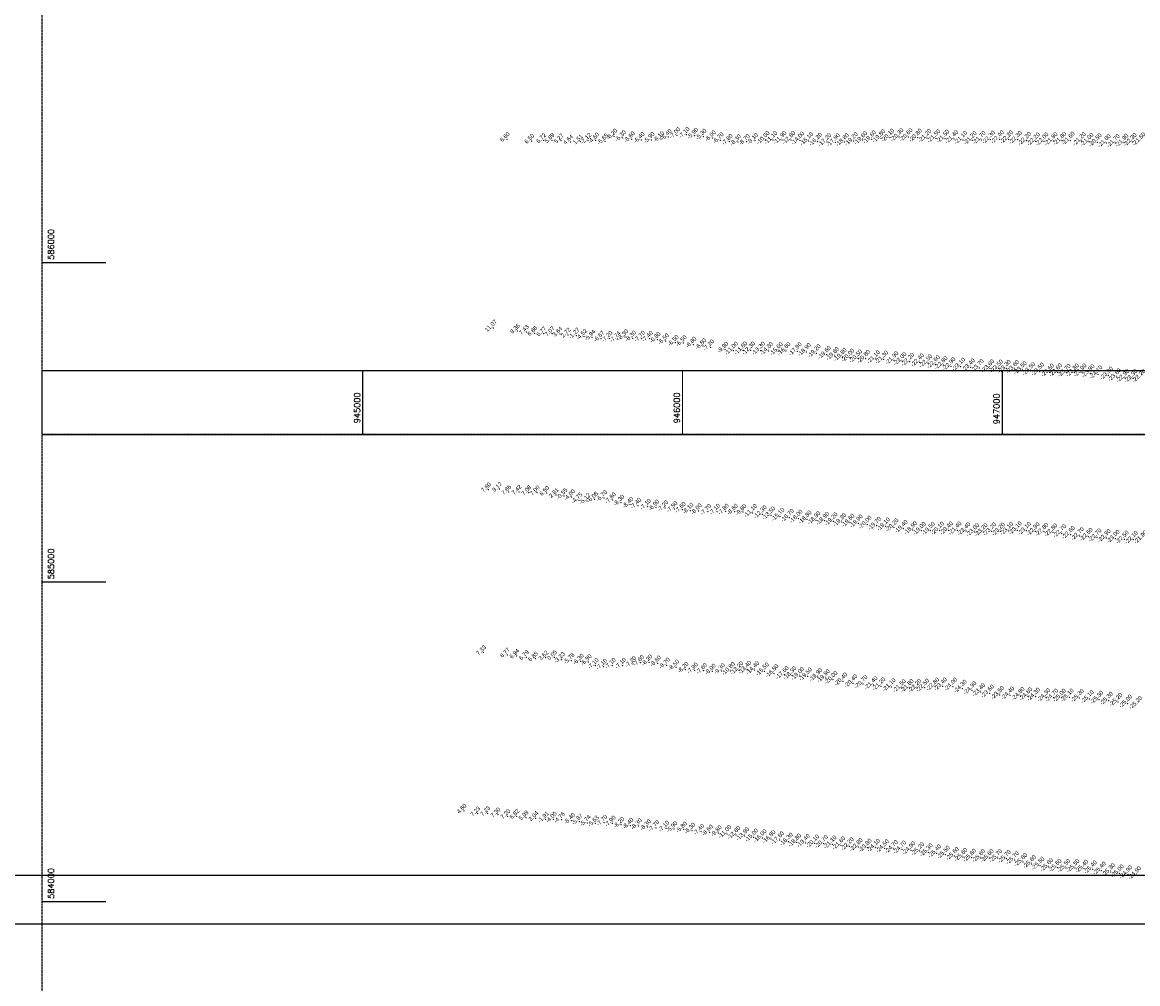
# Model space of a CAD drawing. Header units: feet. Extents: x 923032 to 950902, y 470215 to 606658.
# Tile 57 of 66: x 943935 to 947424, y 583743 to 586752. Entities that reach past the tile are written whole.
import ezdxf
from ezdxf.enums import TextEntityAlignment as Align

# ---------------------------------------------------------------- set-up
doc = ezdxf.new("R2010")
doc.units = ezdxf.units.FT
doc.header["$MEASUREMENT"] = 0
doc.header["$XCLIPFRAME"] = 0
doc.header["$PDSIZE"] = 100
doc.linetypes.add('DASHED', pattern=[0.75, 0.5, -0.25])
doc.linetypes.add('DASHED2', pattern=[0.375, 0.25, -0.125])
doc.layers.add('ALIGNSPACE-24x36', color=1, linetype='DASHED2', plot=False)
for name, color, linetype in [('ELEV8', 7, 'Continuous'), ('GRID-LABELS-X', 7, 'Continuous'), ('GRID-LABELS-Y', 7, 'Continuous'), ('GRID-TICKS-X', 7, 'Continuous'), ('GRID-TICKS-Y', 7, 'Continuous'), ('MATCHLINE', 7, 'DASHED'), ('POINTS8', 7, 'Continuous')]:
    doc.layers.add(name, color=color, linetype=linetype)
doc.layers.add('MrSID', color=251, linetype='Continuous', transparency=0.2)
doc.styles.add('MM-STANDARD', font='txt', dxfattribs={"height": 1})
doc.styles.get("Standard").update_dxf_attribs({"font": 'simplex.shx'})
picture_1 = doc.add_image_def('image7.sid', size_in_pixel=(6310, 6971))
picture_2 = doc.add_image_def('image8.sid', size_in_pixel=(6313, 6971))

msp = doc.modelspace()

# ---------------------------------------------------------------- linework, layer by layer
at = {"layer": 'ALIGNSPACE-24x36'}
for points in [[(943996.9, 589718.3), (950897.1, 589718.3), (950897.1, 585462.5), (943996.9, 585462.5)], [(943996.9, 585662.5), (950897.1, 585662.5), (950897.1, 581406.7), (943996.9, 581406.7)]]:
    msp.add_lwpolyline(points, close=True, dxfattribs=at)
at = {"layer": 'GRID-TICKS-X', "const_width": 4, "flags": 128}
for points in [[(945000, 585662.5), (945000, 585462.5)], [(946000, 585662.5), (946000, 585462.5)], [(947000, 585662.5), (947000, 585462.5)]]:
    msp.add_lwpolyline(points, dxfattribs=at)
at = {"layer": 'GRID-TICKS-Y', "const_width": 4, "flags": 128}
for points in [[(943996.9, 586000), (944196.9, 586000)], [(943996.9, 585000), (944196.9, 585000)], [(943996.9, 584000), (944196.9, 584000)]]:
    msp.add_lwpolyline(points, dxfattribs=at)
at = {"layer": 'MATCHLINE'}
for p, q in [((943996.9, 585662.5), (949996.9, 585662.5)), ((943996.9, 585462.5), (949996.9, 585462.5))]:
    msp.add_line(p, q, dxfattribs=at)
at = {"layer": 'POINTS8', "color": 250, "linetype": 'Continuous', "lineweight": 0, "transparency": 33554687}
for p in [(945451.5, 586386.1, 6.6), (945786, 586394.6, -6.2), (945813.2, 586389.9, -6.3), (945840.9, 586386.2, -6.6), (945932.5, 586387.1, -6.1), (945956, 586393.3, -6.4), (945982.8, 586398.7, -7), (946011.8, 586399.8, -7.1), (946038.4, 586397.4, -5.9), (946064.9, 586394.5, -5.3), (946093.9, 586389.4, -6), (946591.7, 586385.9, -19.6), (946620.3, 586389.1, -19.8), (946648.8, 586391.3, -20.1), (946677.3, 586392.9, -20.3), (946705.8, 586392.5, -20.6), (946735.4, 586391.2, -20.8), (946764.3, 586390.3, -21.2), (946792.4, 586389.2, -21.5), (946820.9, 586388.2, -21.5), (946848.5, 586386.5, -21.4), (946991.4, 586386, -22.4), (947019.9, 586385.8, -22.2), (945528.1, 586380.6, 6.5), (945565.3, 586382.4, 6.7), (945591.4, 586382.9, 5.9), (945620.3, 586381.4, 5.3), (945649.8, 586377.8, 4.6), (945680, 586378.7, 1.5), (945704.7, 586381.4, -2.1), (945728.7, 586382.6, -4.6), (945757.4, 586379.4, -5.6), (945871.3, 586384.1, -6.4), (945902.5, 586384.1, -5.9), (946118.4, 586383, -6.7), (946146.7, 586378, -7.8), (946173, 586376.9, -8.3), (946200.2, 586377.9, -8.7), (946226.3, 586381, -9.1), (946258.5, 586383.7, -10), (946282.6, 586383.6, -11.1), (946311.3, 586383.9, -11.9), (946338.9, 586383.6, -12.8), (946367.1, 586382.3, -14), (946394.7, 586380.5, -15.1), (946422.6, 586378.3, -16.2), (946451.4, 586377, -17.2), (946478.4, 586376.7, -17.9), (946506.4, 586377.5, -18.8), (946534.8, 586380.1, -19.2), (946563.7, 586383.1, -19.6), (946876.8, 586384.1, -21.1), (946906.2, 586382.8, -21.2), (946934.2, 586383.8, -21.7), (946963.1, 586385, -22.3), (947047.8, 586384.2, -22.3), (947076.1, 586381, -22.2), (947104.1, 586379.3, -22.2), (947130.9, 586379.5, -22), (947159.3, 586380.2, -21.9), (947186.5, 586381.2, -21.8), (947212.7, 586381.8, -21.6), (947247.5, 586380.2, -21.2), (947271.6, 586377.9, -21), (947297.2, 586376.5, -20.5), (947325.6, 586374.2, -21), (947353.7, 586374.2, -21.7), (947380.9, 586375.4, -21.9), (947406.6, 586377.4, -22.3), (945407.9, 585795.3, 11.1), (945483.5, 585786.2, 8.4), (945511.4, 585782.6, 7.4), (945537.3, 585779.1, 6.9), (945565.5, 585777.3, 6.8), (945592, 585777.9, 7.1), (945616.3, 585776.9, 3.6), (945642.1, 585773.8, 2.7), (945667.7, 585771.7, -1.3), (945691.6, 585768.2, -4.5), (945717.4, 585765.6, -5.9), (945745.4, 585762.1, -6.7), (945770.8, 585761.6, -7.2), (945796.1, 585760.9, -7.7), (945820.1, 585766.6, -8.3), (945844.2, 585763, -8.3), (945872.7, 585762.3, -7.7), (945896.9, 585761.9, -7.4), (945921.2, 585759, -6.8), (945947.3, 585754.1, -6.5), (945977.8, 585749.3, -6.5), (946002.8, 585748.3, -6.5), (946033.4, 585743.6, -6.8), (946064.1, 585738.5, -6.8), (946088.5, 585735, -7.2), (946133, 585727.8, -9.9), (946159.4, 585724.7, -11), (946188.8, 585725.4, -11.6), (946213.3, 585725.2, -12.3), (946243.9, 585724.7, -13.3), (946269.5, 585723.7, -14.3), (946299.9, 585722.9, -15.6), (946323.9, 585723.3, -16.6), (946359.1, 585722.4, -17.9), (946387.6, 585720.5, -18.9), (946418.6, 585716.4, -19.2), (946450.3, 585711.6, -19.6), (946475.7, 585708.1, -19.6), (946499.6, 585704.7, -19.8), (946523.7, 585702.8, -20), (946548.4, 585700.1, -20.5), (946572.8, 585698.9, -20.8), (946603.7, 585697.8, -21.1), (946629.4, 585696.9, -21.3), (946661.6, 585694.4, -21.9), (946686.6, 585692, -22), (946710.8, 585689.9, -22.2), (946741.5, 585688.2, -22.4), (946767.3, 585685.4, -22.5), (946791.1, 585682, -22.6), (946815.2, 585679.1, -22.8), (946839.9, 585675.6, -22.9), (946870.3, 585674.6, -23.1), (946900.7, 585672.2, -23.4), (946928.5, 585670.3, -23.7), (946961.5, 585669.2, -23.6), (946988.7, 585668.6, -23.5), (947012.8, 585667.8, -23.3), (947038.9, 585667, -23.6), (947062.8, 585663.8, -23.5), (947089.1, 585660.7, -23.5), (947117.2, 585659, -23.5), (947148.2, 585656.1, -23.6), (947173.2, 585656.7, -23.6), (947200.2, 585655.3, -23.7), (947225.8, 585656.4, -23.8), (947249.8, 585656.2, -23.9), (947275, 585653.9, -23.9), (947299.6, 585650.1, -24.1), (947332.2, 585646.8, -23.9), (947357.5, 585641.7, -23.6), (947383.4, 585638.8, -22.9), (947409, 585638.1, -22.3), (945392.8, 585289.8, 7.6), (945427.1, 585291.2, 9.1), (945456, 585281.8, 7.9), (945488.3, 585282.2, 7.4), (945518.5, 585280.4, 7.1), (945545.1, 585280, 7), (945574.9, 585278.7, 6.5), (945604.8, 585272.2, 2.8), (945629.7, 585269.6, -0.6), (945653.6, 585265.9, -4), (945676.6, 585256, -4.8), (945701.4, 585254.1, -5.1), (945725.5, 585259, -6.1), (945754.1, 585263.4, -6.7), (945781.4, 585256.5, -7.6), (945807.7, 585249.1, -8.3), (945836.2, 585242, -8.4), (945860.5, 585239.5, -7.4), (945891, 585236.4, -7.1), (945917.3, 585233.9, -6.9), (945945.4, 585231.7, -7.2), (945974.1, 585228.5, -7.5), (945999.8, 585227, -7.6), (946024.1, 585224.1, -8.1), (946050.1, 585222.1, -8), (946079.4, 585220.2, -7.7), (946107.3, 585220.9, -7.1), (946134.4, 585221.1, -7.8), (946162.8, 585221, -8.6), (946189.6, 585219.6, -9.8), (946219.2, 585216.4, -11.1), (946249.5, 585212.6, -12.3), (946276.3, 585208.9, -13.5), (946305, 585204.8, -15.1), (946334.4, 585201.7, -16.7), (946361.8, 585199, -18), (946389.8, 585196.2, -18.8), (946417.6, 585193.8, -18.9), (946444.7, 585192.3, -18.9), (946471.2, 585190.3, -19.2), (946497.9, 585188, -19.3), (946524.2, 585186.2, -19.6), (946549.9, 585183.9, -19.9), (946577.6, 585180.2, -20), (946607.2, 585176.3, -19.7), (946634.8, 585174.6, -19.1), (946661.8, 585171.6, -20.2), (946690.5, 585166.9, -19.4), (946719.8, 585162.8, -18.9), (946747.1, 585160.9, -19), (946775.5, 585160.6, -19.5), (946804.1, 585161.2, -20.1), (946831.8, 585162.1, -20.4), (946859, 585161.9, -21.4), (946886.7, 585159.5, -22.4), (946914.1, 585156.7, -23), (946940.6, 585156.8, -23.2), (946967.1, 585159, -23.2), (946994.1, 585158.7, -23.2), (947020.3, 585160.4, -23.1), (947047.1, 585162, -23.1), (947075.6, 585160.7, -23.1), (947103.3, 585159.1, -22.9), (947130.4, 585157.6, -22.8), (947158.5, 585155.8, -22.8), (947186.2, 585153.2, -22.7), (947213.5, 585148.3, -22.6), (947242, 585144.2, -22.7), (947269.1, 585142.2, -22.5), (947296.6, 585139.9, -22.7), (947325.4, 585138.2, -22.9), (947353.5, 585135.9, -23), (947381.6, 585133.5, -22.5), (947410.1, 585132.6, -22.1), (945377.5, 584780, 7.3), (945451.6, 584772.4, 6.8), (945481.4, 584769, 6.9), (945511.4, 584764.8, 6.8), (945539.8, 584760.4, 6.8), (945572.1, 584763.4, 3.6), (945599.1, 584764.4, 0), (945622.3, 584757, -3.2), (945651.9, 584754.1, -5.8), (945681, 584751.8, -6.3), (945705.7, 584750, -6.9), (945869.4, 584747.5, -7.6), (945895.4, 584749.1, -8.2), (945922.3, 584746.2, -8.6), (945727.5, 584738.2, -7.1), (945753.7, 584735.8, -7.1), (945780.9, 584738.7, -7.1), (945813.1, 584738.8, -7.1), (945844.6, 584744, -7.2), (945950.2, 584739.4, -8.7), (945979.5, 584733.3, -8.5), (946008.4, 584726.2, -8.2), (946037.6, 584724.1, -7.9), (946066.6, 584722.5, -7.6), (946093.7, 584720.5, -8), (946122.3, 584721.7, -9.3), (946150, 584722.2, -10.8), (946176.7, 584724.4, -12.2), (946201.2, 584726, -13.4), (946226.1, 584724.8, -14.4), (946256.3, 584720.6, -15.5), (946286.4, 584714.9, -16.5), (946318.3, 584709.9, -17.6), (946342.4, 584708.7, -18.3), (946366.6, 584706.5, -19), (946391.1, 584705, -19.5), (946423.1, 584703.2, -19.9), (946447.2, 584699.6, -19.9), (946471, 584694.6, -20), (946501.9, 584689.1, -20.4), (946533.3, 584683.6, -20.4), (946564.6, 584681.1, -20.7), (946596.3, 584677.6, -21.4), (946620.9, 584674.1, -21.2), (946652.8, 584671.7, -21.1), (946684.6, 584668.6, -21.5), (946709.2, 584669.2, -21.8), (946733.4, 584668.9, -22.2), (946757.6, 584670.1, -22.5), (946789.1, 584673.4, -22.8), (946813.4, 584673.7, -23.4), (946845.5, 584673.3, -24), (946875.2, 584666.9, -24.3), (946905.6, 584661.7, -24.3), (946932.9, 584656.1, -23.4), (946960.2, 584651.6, -23.6), (946991.8, 584646.9, -23.5), (947023.7, 584645.7, -24.4), (947056.1, 584643.9, -24.8), (947080.2, 584643.1, -24.6), (947104.3, 584641.8, -24.3), (947136.4, 584639.7, -24.3), (947161.2, 584638.7, -24.7), (947185.3, 584638.5, -25), (947209.5, 584639.1, -25.1), (947241.4, 584637.9, -25.3), (947272.5, 584634.3, -25.1), (947302.6, 584632.5, -25.3), (947332.3, 584629.1, -25.3), (947361.9, 584625.3, -25.2), (947392.4, 584620.1, -25), (945316.4, 584284.3, 4.6), (945359.1, 584275.5, 7.2), (945390.1, 584276.7, 7.2), (945422.4, 584272.4, 7.3), (945453.3, 584267.4, 7.2), (945481.6, 584267.4, 6.8), (945510.3, 584263.3, 6), (945541.2, 584261, 2), (945572, 584258, -1.9), (945596.3, 584257.4, -4), (945621.9, 584256.3, -4.8), (945653.6, 584253.1, -5.4), (945677.4, 584250.6, -5.9), (945702.4, 584246.6, -5.7), (945727.7, 584245.2, -5.6), (945754.5, 584247.3, -7.7), (945780.7, 584244.8, -7.9), (945807.8, 584240.9, -8.2), (945836.3, 584238.1, -8.4), (945862.6, 584236.5, -8.3), (945890.8, 584233.2, -8.3), (945917.2, 584230.5, -7.7), (945948.7, 584229.2, -7.1), (945973.7, 584227.3, -5.9), (946003.3, 584226.2, -5.8), (946029.6, 584222.7, -6.3), (946057.7, 584218.9, -7.4), (946084.7, 584216.7, -8.6), (946112.5, 584214.6, -9.8), (946138.9, 584212.2, -11), (946167.2, 584208.7, -12.6), (946194.7, 584205.1, -13.9), (946222.4, 584201.1, -15), (946249.2, 584198.8, -16), (946276.9, 584196.1, -16.9), (946303.8, 584192.6, -17.6), (946331.2, 584188.2, -18.3), (946357.2, 584185.4, -18.8), (946384.7, 584184, -19.4), (946413.7, 584182.4, -20.1), (946440.9, 584181.1, -20.7), (946468, 584179.3, -21.1), (946495.4, 584176.8, -21.6), (946521.9, 584173.6, -22.2), (946549.8, 584171.2, -22.8), (946577.9, 584169.4, -23.8), (946603.8, 584169, -24.1), (946631.9, 584167.1, -24.5), (946659.9, 584165, -24.7), (946685.9, 584163.4, -24.7), (946714.2, 584160.9, -24.9), (946742.1, 584158.3, -25.2), (946768.7, 584154.8, -25.3), (946795, 584151.4, -25.4), (946822.1, 584147.4, -25.5), (946850.5, 584143.2, -25.6), (946877.1, 584140.3, -25.6), (946904.3, 584138, -25.6), (946932.6, 584136.9, -25.6), (946959.4, 584137.1, -25.6), (946986, 584136.7, -25.7), (947012.9, 584134.2, -25.7), (947038.4, 584130, -25.7), (947064.5, 584124.2, -25.6), (947091.8, 584118.1, -25.6), (947118.3, 584112.8, -25.5), (947145.4, 584108.4, -25.6), (947171.7, 584106.4, -25.6), (947198.9, 584105.7, -25.5), (947227.6, 584105.4, -25.5), (947255.6, 584103.5, -25.4), (947282.2, 584101, -25.4), (947310.1, 584097.4, -25.4), (947338.8, 584092.8, -25.3), (947366.2, 584088.7, -25), (947393.3, 584085.7, -24.9), (947420.4, 584083.2, -24.9)]:
    msp.add_point(p, dxfattribs=at)

# ---------------------------------------------------------------- texts
at = {"layer": 'ELEV8', "color": 18, "true_color": 0x000000, "transparency": 33554687, "style": 'MM-STANDARD'}
for s, p in [('-7.00', (945982.8, 586398.7, -7)), ('-7.10', (946011.8, 586399.8, -7.1)), ('-5.90', (946038.4, 586397.4, -5.9)), ('-20.30', (946677.3, 586392.9, -20.3)), ('-20.60', (946705.8, 586392.5, -20.6)), ('6.60', (945451.5, 586386.1, 6.6)), ('6.50', (945528.1, 586380.6, 6.5)), ('6.72', (945565.3, 586382.4, 6.7)), ('5.89', (945591.4, 586382.9, 5.9)), ('5.27', (945620.3, 586381.4, 5.3)), ('4.64', (945649.8, 586377.8, 4.6)), ('1.51', (945680, 586378.7, 1.5)), ('-2.12', (945704.7, 586381.4, -2.1)), ('-4.60', (945728.7, 586382.6, -4.6)), ('-5.65', (945757.4, 586379.4, -5.6)), ('-6.20', (945786, 586394.6, -6.2)), ('-6.30', (945813.2, 586389.9, -6.3)), ('-6.60', (945840.9, 586386.2, -6.6)), ('-6.40', (945871.3, 586384.1, -6.4)), ('-5.90', (945902.5, 586384.1, -5.9)), ('-6.10', (945932.5, 586387.1, -6.1)), ('-6.40', (945956, 586393.3, -6.4)), ('-5.30', (946064.9, 586394.5, -5.3)), ('-6.00', (946093.9, 586389.4, -6)), ('-6.70', (946118.4, 586383, -6.7)), ('-7.80', (946146.7, 586378, -7.8)), ('-8.30', (946173, 586376.9, -8.3)), ('-8.70', (946200.2, 586377.9, -8.7)), ('-9.10', (946226.3, 586381, -9.1)), ('-10.00', (946258.5, 586383.7, -10)), ('-11.10', (946282.6, 586383.6, -11.1)), ('-11.90', (946311.3, 586383.9, -11.9)), ('-12.80', (946338.9, 586383.6, -12.8)), ('-14.00', (946367.1, 586382.3, -14)), ('-15.10', (946394.7, 586380.5, -15.1)), ('-16.20', (946422.6, 586378.3, -16.2)), ('-17.20', (946451.4, 586377, -17.2)), ('-17.90', (946478.4, 586376.7, -17.9)), ('-18.80', (946506.4, 586377.5, -18.8)), ('-19.20', (946534.8, 586380.1, -19.2)), ('-19.60', (946563.7, 586383.1, -19.6)), ('-19.60', (946591.7, 586385.9, -19.6)), ('-19.80', (946620.3, 586389.1, -19.8)), ('-20.10', (946648.8, 586391.3, -20.1)), ('-20.80', (946735.4, 586391.2, -20.8)), ('-21.20', (946764.3, 586390.3, -21.2)), ('-21.50', (946792.4, 586389.2, -21.5)), ('-21.50', (946820.9, 586388.2, -21.5)), ('-21.40', (946848.5, 586386.5, -21.4)), ('-21.10', (946876.8, 586384.1, -21.1)), ('-21.20', (946906.2, 586382.8, -21.2)), ('-21.70', (946934.2, 586383.8, -21.7)), ('-22.30', (946963.1, 586385, -22.3)), ('-22.40', (946991.4, 586386, -22.4)), ('-22.20', (947019.9, 586385.8, -22.2)), ('-22.30', (947047.8, 586384.2, -22.3)), ('-22.20', (947076.1, 586381, -22.2)), ('-22.20', (947104.1, 586379.3, -22.2)), ('-22.00', (947130.9, 586379.5, -22)), ('-21.90', (947159.3, 586380.2, -21.9)), ('-21.80', (947186.5, 586381.2, -21.8)), ('-21.60', (947212.7, 586381.8, -21.6)), ('-21.20', (947247.5, 586380.2, -21.2)), ('-21.00', (947271.6, 586377.9, -21)), ('-20.50', (947297.2, 586376.5, -20.5)), ('-21.00', (947325.6, 586374.2, -21)), ('-21.70', (947353.7, 586374.2, -21.7)), ('-21.90', (947380.9, 586375.4, -21.9)), ('-22.30', (947406.6, 586377.4, -22.3)), ('-21.50', (947433.9, 586379.3, -21.5)), ('11.07', (945407.9, 585795.3, 11.1)), ('8.36', (945483.5, 585786.2, 8.4)), ('7.43', (945511.4, 585782.6, 7.4)), ('6.88', (945537.3, 585779.1, 6.9)), ('6.77', (945565.5, 585777.3, 6.8)), ('7.07', (945592, 585777.9, 7.1)), ('3.64', (945616.3, 585776.9, 3.6)), ('2.72', (945642.1, 585773.8, 2.7)), ('-1.27', (945667.7, 585771.7, -1.3)), ('-4.52', (945691.6, 585768.2, -4.5)), ('-5.94', (945717.4, 585765.6, -5.9)), ('-6.67', (945745.4, 585762.1, -6.7)), ('-7.20', (945770.8, 585761.6, -7.2)), ('-7.74', (945796.1, 585760.9, -7.7)), ('-8.30', (945820.1, 585766.6, -8.3)), ('-8.30', (945844.2, 585763, -8.3)), ('-7.70', (945872.7, 585762.3, -7.7)), ('-7.40', (945896.9, 585761.9, -7.4)), ('-6.80', (945921.2, 585759, -6.8)), ('-6.50', (945947.3, 585754.1, -6.5)), ('-6.50', (945977.8, 585749.3, -6.5)), ('-6.50', (946002.8, 585748.3, -6.5)), ('-6.80', (946033.4, 585743.6, -6.8)), ('-6.80', (946064.1, 585738.5, -6.8)), ('-7.20', (946088.5, 585735, -7.2)), ('-9.90', (946133, 585727.8, -9.9)), ('-11.00', (946159.4, 585724.7, -11)), ('-11.60', (946188.8, 585725.4, -11.6)), ('-12.30', (946213.3, 585725.2, -12.3)), ('-13.30', (946243.9, 585724.7, -13.3)), ('-14.30', (946269.5, 585723.7, -14.3)), ('-15.60', (946299.9, 585722.9, -15.6)), ('-16.60', (946323.9, 585723.3, -16.6)), ('-17.90', (946359.1, 585722.4, -17.9)), ('-18.90', (946387.6, 585720.5, -18.9)), ('-19.20', (946418.6, 585716.4, -19.2)), ('-19.60', (946450.3, 585711.6, -19.6)), ('-19.60', (946475.7, 585708.1, -19.6)), ('-19.80', (946499.6, 585704.7, -19.8)), ('-20.00', (946523.7, 585702.8, -20)), ('-20.50', (946548.4, 585700.1, -20.5)), ('-20.80', (946572.8, 585698.9, -20.8)), ('-21.10', (946603.7, 585697.8, -21.1)), ('-21.30', (946629.4, 585696.9, -21.3)), ('-21.90', (946661.6, 585694.4, -21.9)), ('-22.00', (946686.6, 585692, -22)), ('-22.20', (946710.8, 585689.9, -22.2)), ('-22.40', (946741.5, 585688.2, -22.4)), ('-22.50', (946767.3, 585685.4, -22.5)), ('-22.60', (946791.1, 585682, -22.6)), ('-22.80', (946815.2, 585679.1, -22.8)), ('-22.90', (946839.9, 585675.6, -22.9)), ('-23.10', (946870.3, 585674.6, -23.1)), ('-23.40', (946900.7, 585672.2, -23.4)), ('-23.70', (946928.5, 585670.3, -23.7)), ('-23.60', (946961.5, 585669.2, -23.6)), ('-23.50', (946988.7, 585668.6, -23.5)), ('-23.30', (947012.8, 585667.8, -23.3)), ('-23.60', (947038.9, 585667, -23.6)), ('-23.50', (947062.8, 585663.8, -23.5)), ('-23.50', (947089.1, 585660.7, -23.5)), ('-23.50', (947117.2, 585659, -23.5)), ('-23.60', (947148.2, 585656.1, -23.6)), ('-23.60', (947173.2, 585656.7, -23.6)), ('-23.70', (947200.2, 585655.3, -23.7)), ('-23.80', (947225.8, 585656.4, -23.8)), ('-23.90', (947249.8, 585656.2, -23.9)), ('-23.90', (947275, 585653.9, -23.9)), ('-24.10', (947299.6, 585650.1, -24.1)), ('-23.90', (947332.2, 585646.8, -23.9)), ('-23.60', (947357.5, 585641.7, -23.6)), ('-22.90', (947383.4, 585638.8, -22.9)), ('-22.30', (947409, 585638.1, -22.3)), ('-22.20', (947433.8, 585638.6, -22.2)), ('7.60', (945392.8, 585289.8, 7.6)), ('9.12', (945427.1, 585291.2, 9.1)), ('7.86', (945456, 585281.8, 7.9)), ('7.42', (945488.3, 585282.2, 7.4)), ('7.08', (945518.5, 585280.4, 7.1)), ('7.00', (945545.1, 585280, 7)), ('6.50', (945574.9, 585278.7, 6.5)), ('2.81', (945604.8, 585272.2, 2.8)), ('-0.55', (945629.7, 585269.6, -0.6)), ('-4.00', (945653.6, 585265.9, -4)), ('-4.75', (945676.6, 585256, -4.8)), ('-5.12', (945701.4, 585254.1, -5.1)), ('-6.08', (945725.5, 585259, -6.1)), ('-6.70', (945754.1, 585263.4, -6.7)), ('-7.60', (945781.4, 585256.5, -7.6)), ('-8.30', (945807.7, 585249.1, -8.3)), ('-8.40', (945836.2, 585242, -8.4)), ('-7.40', (945860.5, 585239.5, -7.4)), ('-7.10', (945891, 585236.4, -7.1)), ('-6.90', (945917.3, 585233.9, -6.9)), ('-7.20', (945945.4, 585231.7, -7.2)), ('-7.50', (945974.1, 585228.5, -7.5)), ('-7.60', (945999.8, 585227, -7.6)), ('-8.10', (946024.1, 585224.1, -8.1)), ('-8.00', (946050.1, 585222.1, -8)), ('-7.70', (946079.4, 585220.2, -7.7)), ('-7.10', (946107.3, 585220.9, -7.1)), ('-7.80', (946134.4, 585221.1, -7.8)), ('-8.60', (946162.8, 585221, -8.6)), ('-9.80', (946189.6, 585219.6, -9.8)), ('-11.10', (946219.2, 585216.4, -11.1)), ('-12.30', (946249.5, 585212.6, -12.3)), ('-13.50', (946276.3, 585208.9, -13.5)), ('-15.10', (946305, 585204.8, -15.1)), ('-16.70', (946334.4, 585201.7, -16.7)), ('-18.00', (946361.8, 585199, -18)), ('-18.80', (946389.8, 585196.2, -18.8)), ('-18.90', (946417.6, 585193.8, -18.9)), ('-18.90', (946444.7, 585192.3, -18.9)), ('-19.20', (946471.2, 585190.3, -19.2)), ('-19.30', (946497.9, 585188, -19.3)), ('-19.60', (946524.2, 585186.2, -19.6)), ('-19.90', (946549.9, 585183.9, -19.9)), ('-20.00', (946577.6, 585180.2, -20)), ('-19.70', (946607.2, 585176.3, -19.7)), ('-19.10', (946634.8, 585174.6, -19.1)), ('-20.20', (946661.8, 585171.6, -20.2)), ('-19.40', (946690.5, 585166.9, -19.4)), ('-18.90', (946719.8, 585162.8, -18.9)), ('-19.00', (946747.1, 585160.9, -19)), ('-19.50', (946775.5, 585160.6, -19.5)), ('-20.10', (946804.1, 585161.2, -20.1)), ('-20.40', (946831.8, 585162.1, -20.4)), ('-21.40', (946859, 585161.9, -21.4)), ('-22.40', (946886.7, 585159.5, -22.4)), ('-23.00', (946914.1, 585156.7, -23)), ('-23.20', (946940.6, 585156.8, -23.2)), ('-23.20', (946967.1, 585159, -23.2)), ('-23.20', (946994.1, 585158.7, -23.2)), ('-23.10', (947020.3, 585160.4, -23.1)), ('-23.10', (947047.1, 585162, -23.1)), ('-23.10', (947075.6, 585160.7, -23.1)), ('-22.90', (947103.3, 585159.1, -22.9)), ('-22.80', (947130.4, 585157.6, -22.8)), ('-22.80', (947158.5, 585155.8, -22.8)), ('-22.70', (947186.2, 585153.2, -22.7)), ('-22.60', (947213.5, 585148.3, -22.6)), ('-22.70', (947242, 585144.2, -22.7)), ('-22.50', (947269.1, 585142.2, -22.5)), ('-22.70', (947296.6, 585139.9, -22.7)), ('-22.90', (947325.4, 585138.2, -22.9)), ('-23.00', (947353.5, 585135.9, -23)), ('-22.50', (947381.6, 585133.5, -22.5)), ('-22.10', (947410.1, 585132.6, -22.1)), ('-21.90', (947438.8, 585133.8, -21.9)), ('7.33', (945377.5, 584780, 7.3)), ('6.77', (945451.6, 584772.4, 6.8)), ('6.94', (945481.4, 584769, 6.9)), ('6.79', (945511.4, 584764.8, 6.8)), ('6.85', (945539.8, 584760.4, 6.8)), ('3.62', (945572.1, 584763.4, 3.6)), ('0.05', (945599.1, 584764.4, 0)), ('-3.23', (945622.3, 584757, -3.2)), ('-5.78', (945651.9, 584754.1, -5.8)), ('-6.30', (945681, 584751.8, -6.3)), ('-6.90', (945705.7, 584750, -6.9)), ('-7.10', (945727.5, 584738.2, -7.1)), ('-7.10', (945753.7, 584735.8, -7.1)), ('-7.10', (945780.9, 584738.7, -7.1)), ('-7.10', (945813.1, 584738.8, -7.1)), ('-7.20', (945844.6, 584744, -7.2)), ('-7.60', (945869.4, 584747.5, -7.6)), ('-8.20', (945895.4, 584749.1, -8.2)), ('-8.60', (945922.3, 584746.2, -8.6)), ('-8.70', (945950.2, 584739.4, -8.7)), ('-8.50', (945979.5, 584733.3, -8.5)), ('-8.20', (946008.4, 584726.2, -8.2)), ('-7.90', (946037.6, 584724.1, -7.9)), ('-7.60', (946066.6, 584722.5, -7.6)), ('-9.30', (946122.3, 584721.7, -9.3)), ('-10.80', (946150, 584722.2, -10.8)), ('-12.20', (946176.7, 584724.4, -12.2)), ('-13.40', (946201.2, 584726, -13.4)), ('-14.40', (946226.1, 584724.8, -14.4)), ('-15.50', (946256.3, 584720.6, -15.5)), ('-8.00', (946093.7, 584720.5, -8)), ('-16.50', (946286.4, 584714.9, -16.5)), ('-17.60', (946318.3, 584709.9, -17.6)), ('-18.30', (946342.4, 584708.7, -18.3)), ('-19.00', (946366.6, 584706.5, -19)), ('-19.50', (946391.1, 584705, -19.5)), ('-19.90', (946423.1, 584703.2, -19.9)), ('-19.90', (946447.2, 584699.6, -19.9)), ('-20.00', (946471, 584694.6, -20)), ('-20.40', (946501.9, 584689.1, -20.4)), ('-20.40', (946533.3, 584683.6, -20.4)), ('-20.70', (946564.6, 584681.1, -20.7)), ('-21.40', (946596.3, 584677.6, -21.4)), ('-21.20', (946620.9, 584674.1, -21.2)), ('-21.10', (946652.8, 584671.7, -21.1)), ('-21.50', (946684.6, 584668.6, -21.5)), ('-21.80', (946709.2, 584669.2, -21.8)), ('-22.20', (946733.4, 584668.9, -22.2)), ('-22.50', (946757.6, 584670.1, -22.5)), ('-22.80', (946789.1, 584673.4, -22.8)), ('-23.40', (946813.4, 584673.7, -23.4)), ('-24.00', (946845.5, 584673.3, -24)), ('-24.30', (946875.2, 584666.9, -24.3)), ('-24.30', (946905.6, 584661.7, -24.3)), ('-23.40', (946932.9, 584656.1, -23.4)), ('-23.60', (946960.2, 584651.6, -23.6)), ('-23.50', (946991.8, 584646.9, -23.5)), ('-24.40', (947023.7, 584645.7, -24.4)), ('-24.80', (947056.1, 584643.9, -24.8)), ('-24.60', (947080.2, 584643.1, -24.6)), ('-24.30', (947104.3, 584641.8, -24.3)), ('-24.30', (947136.4, 584639.7, -24.3)), ('-24.70', (947161.2, 584638.7, -24.7)), ('-25.00', (947185.3, 584638.5, -25)), ('-25.10', (947209.5, 584639.1, -25.1)), ('-25.30', (947241.4, 584637.9, -25.3)), ('-25.10', (947272.5, 584634.3, -25.1)), ('-25.30', (947302.6, 584632.5, -25.3)), ('-25.30', (947332.3, 584629.1, -25.3)), ('-25.20', (947361.9, 584625.3, -25.2)), ('-25.00', (947392.4, 584620.1, -25)), ('-25.20', (947423.6, 584615.6, -25.2)), ('4.60', (945316.4, 584284.3, 4.6)), ('7.23', (945359.1, 584275.5, 7.2)), ('7.23', (945390.1, 584276.7, 7.2)), ('7.30', (945422.4, 584272.4, 7.3)), ('7.20', (945453.3, 584267.4, 7.2)), ('6.82', (945481.6, 584267.4, 6.8)), ('5.99', (945510.3, 584263.3, 6)), ('2.04', (945541.2, 584261, 2)), ('-1.91', (945572, 584258, -1.9)), ('-4.00', (945596.3, 584257.4, -4)), ('-4.76', (945621.9, 584256.3, -4.8)), ('-5.40', (945653.6, 584253.1, -5.4)), ('-5.87', (945677.4, 584250.6, -5.9)), ('-5.74', (945702.4, 584246.6, -5.7)), ('-5.63', (945727.7, 584245.2, -5.6)), ('-7.70', (945754.5, 584247.3, -7.7)), ('-7.90', (945780.7, 584244.8, -7.9)), ('-8.20', (945807.8, 584240.9, -8.2)), ('-8.40', (945836.3, 584238.1, -8.4)), ('-8.30', (945862.6, 584236.5, -8.3)), ('-8.30', (945890.8, 584233.2, -8.3)), ('-7.70', (945917.2, 584230.5, -7.7)), ('-7.10', (945948.7, 584229.2, -7.1)), ('-5.90', (945973.7, 584227.3, -5.9)), ('-5.80', (946003.3, 584226.2, -5.8)), ('-6.30', (946029.6, 584222.7, -6.3)), ('-7.40', (946057.7, 584218.9, -7.4)), ('-8.60', (946084.7, 584216.7, -8.6)), ('-9.80', (946112.5, 584214.6, -9.8)), ('-11.00', (946138.9, 584212.2, -11)), ('-12.60', (946167.2, 584208.7, -12.6)), ('-13.90', (946194.7, 584205.1, -13.9)), ('-15.00', (946222.4, 584201.1, -15)), ('-16.00', (946249.2, 584198.8, -16)), ('-16.90', (946276.9, 584196.1, -16.9)), ('-17.60', (946303.8, 584192.6, -17.6)), ('-18.30', (946331.2, 584188.2, -18.3)), ('-18.80', (946357.2, 584185.4, -18.8)), ('-19.40', (946384.7, 584184, -19.4)), ('-20.10', (946413.7, 584182.4, -20.1)), ('-20.70', (946440.9, 584181.1, -20.7)), ('-21.10', (946468, 584179.3, -21.1)), ('-21.60', (946495.4, 584176.8, -21.6)), ('-22.20', (946521.9, 584173.6, -22.2)), ('-22.80', (946549.8, 584171.2, -22.8)), ('-23.80', (946577.9, 584169.4, -23.8)), ('-24.10', (946603.8, 584169, -24.1)), ('-24.50', (946631.9, 584167.1, -24.5)), ('-24.70', (946659.9, 584165, -24.7)), ('-24.70', (946685.9, 584163.4, -24.7)), ('-24.90', (946714.2, 584160.9, -24.9)), ('-25.20', (946742.1, 584158.3, -25.2)), ('-25.30', (946768.7, 584154.8, -25.3)), ('-25.40', (946795, 584151.4, -25.4)), ('-25.50', (946822.1, 584147.4, -25.5)), ('-25.60', (946850.5, 584143.2, -25.6)), ('-25.60', (946877.1, 584140.3, -25.6)), ('-25.60', (946904.3, 584138, -25.6)), ('-25.60', (946932.6, 584136.9, -25.6)), ('-25.60', (946959.4, 584137.1, -25.6)), ('-25.70', (946986, 584136.7, -25.7)), ('-25.70', (947012.9, 584134.2, -25.7)), ('-25.70', (947038.4, 584130, -25.7)), ('-25.60', (947064.5, 584124.2, -25.6)), ('-25.60', (947091.8, 584118.1, -25.6)), ('-25.50', (947118.3, 584112.8, -25.5)), ('-25.60', (947145.4, 584108.4, -25.6)), ('-25.60', (947171.7, 584106.4, -25.6)), ('-25.50', (947198.9, 584105.7, -25.5)), ('-25.50', (947227.6, 584105.4, -25.5)), ('-25.40', (947255.6, 584103.5, -25.4)), ('-25.40', (947282.2, 584101, -25.4)), ('-25.40', (947310.1, 584097.4, -25.4)), ('-25.30', (947338.8, 584092.8, -25.3)), ('-25.00', (947366.2, 584088.7, -25)), ('-24.90', (947393.3, 584085.7, -24.9)), ('-24.90', (947420.4, 584083.2, -24.9))]:
    msp.add_text(s, height=13, rotation=45, dxfattribs=at).set_placement(p, align=Align.BOTTOM_CENTER)
at = {"layer": 'GRID-LABELS-X'}
for s, p in [('945000', (944991.6, 585497.1)), ('946000', (945991.6, 585497.1)), ('947000', (946991.6, 585494))]:
    msp.add_text(s, height=18.75, rotation=90, dxfattribs=at).set_placement(p)
at = {"layer": 'GRID-LABELS-Y'}
for s, p in [('586000', (944034.3, 586008.7)), ('585000', (944034.3, 585008.7)), ('584000', (944034.3, 584008.7))]:
    msp.add_text(s, height=18.75, rotation=90, dxfattribs=at).set_placement(p)

# ---------------------------------------------------------------- pictures from other files: only their frames are drawn
at = {"layer": 'MrSID'}
image = msp.add_image(picture_1, insert=(943561.9, 583930), size_in_units=(20702.1, 22870.7), dxfattribs=at)
image.set_boundary_path([(49.11, 243.55), (1961.845, 6970.5)])
image = msp.add_image(picture_2, insert=(943713.8, 561212.1), size_in_units=(20711.9, 22870.7), dxfattribs=at)
image.set_boundary_path([(45.715, -0.5), (1915.535, 6970.5)])

doc.saveas('drawing.dxf')
